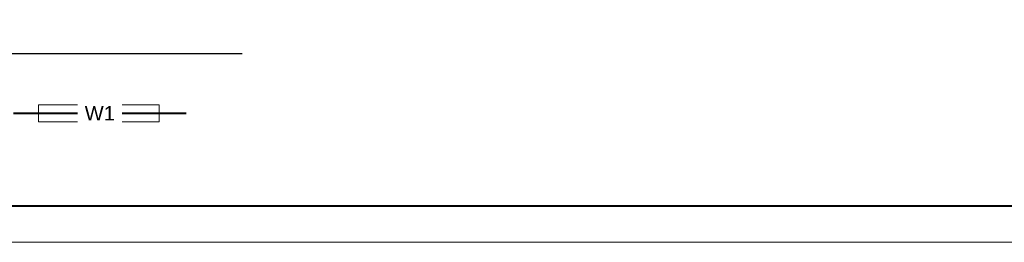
# Model space of a CAD drawing. Header units: millimetres. Extents: x 523209 to 536718, y -48289 to -47398.
# Tile 73 of 116: x 533476 to 533613, y -47992 to -47961. Entities that reach past the tile are written whole.
import ezdxf

# ---------------------------------------------------------------- set-up
doc = ezdxf.new("R2010")
doc.units = ezdxf.units.MM
doc.linetypes.add('K5LT_BASIC', pattern=[0])
doc.linetypes.add('K5LT_THIN', pattern=[0])
doc.layers.add('Оборудование', color=7, linetype='Continuous')
doc.layers.add('электрика', color=1, linetype='Continuous', lineweight=40)
doc.styles.get("Standard").update_dxf_attribs({"font": 'arial.ttf'})

msp = doc.modelspace()

# ---------------------------------------------------------------- linework, layer by layer
at = {"lineweight": 18}
for p, q in [((533478.69259, -47974.93776), (533478.69259, -47972.58576)), ((533495.49259, -47972.58576), (533478.69259, -47972.58576)), ((533495.49259, -47974.93776), (533495.49259, -47972.58576)), ((533495.49259, -47974.93776), (533478.69259, -47974.93776))]:
    msp.add_line(p, q, dxfattribs=at)
at = {"color": 7, "linetype": 'K5LT_BASIC', "lineweight": 40}
msp.add_line((533995.73839, -47986.68774), (533426.73839, -47986.68774), dxfattribs=at)
at = {"color": 7, "linetype": 'K5LT_THIN', "lineweight": 18}
for p in [(533826.73839, -47991.68774), (533703.73839, -47991.68774)]:
    msp.add_line(p, (533406.73839, -47991.68774), dxfattribs=at)
at = {"layer": 'Оборудование', "color": 7, "linetype": 'Continuous', "lineweight": 25, "ltscale": 10}
msp.add_line((533474.90462, -47965.45246), (533507.02504, -47965.45246), dxfattribs=at)
at = {"layer": 'электрика', "color": 1, "ltscale": 150}
msp.add_line((533475.23714, -47973.76176), (533499.23714, -47973.76176), dxfattribs=at)

# ---------------------------------------------------------------- next in the draw order: texts
at = {"lineweight": 35, "insert": (533487.23714, -47973.76176), "char_height": 2, "attachment_point": 5, "bg_fill": 3, "box_fill_scale": 1.5, "bg_fill_color": 256, "bg_fill_transparency": 0}
msp.add_mtext('{\\C1;W1}', dxfattribs=at)

doc.saveas('drawing.dxf')
